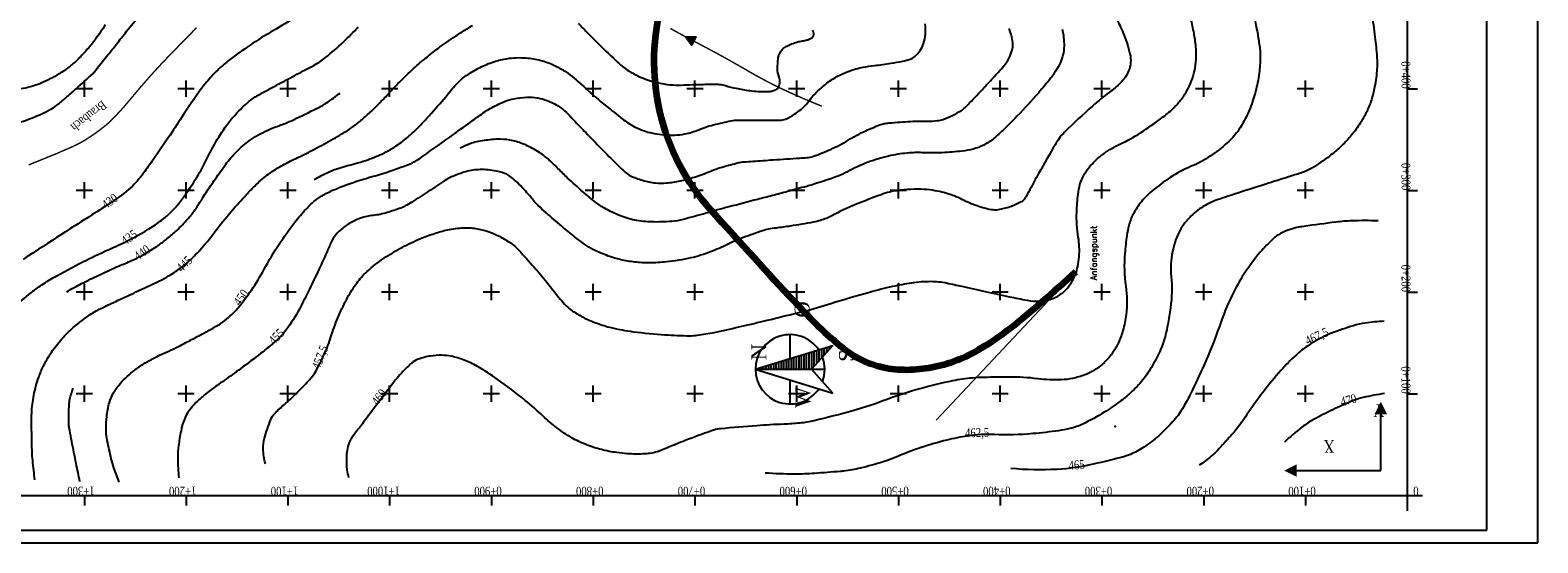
# Model space of a CAD drawing. Extents: x -522 to 1909, y 342 to 2408807.
# Tile 2 of 5: x 428 to 1909, y 342 to 846. Entities that reach past the tile are written whole.
import ezdxf
from ezdxf.enums import TextEntityAlignment as Align

# ---------------------------------------------------------------- set-up
doc = ezdxf.new("R2010")
doc.units = 0
doc.header["$LTSCALE"] = 25
doc.header["$MEASUREMENT"] = 0
for name, color, linetype in [('BACH', 1, 'Continuous'), ('HOEHENLINIEN', 5, 'Continuous'), ('HOEHENZAHLEN', 5, 'Continuous'), ('KREUZE', 7, 'Continuous'), ('OLI', 65, 'Continuous'), ('RASTERZAHLEN', 7, 'Continuous'), ('T__KONS', 3, 'Continuous'), ('T__RAND', 7, 'Continuous'), ('T__TEXT', 2, 'Continuous')]:
    doc.layers.add(name, color=color, linetype=linetype)
doc.styles.add('_TCW_TXTSTY_1', font='TIMES.TTF')
doc.styles.get("Standard").update_dxf_attribs({"font": 'TXT.SHX'})

# ---------------------------------------------------------------- blocks, each defined once
blk = doc.blocks.new('ASO_BORDER')
at = {"color": 0, "linetype": 'ByBlock'}
for p, q in [((0, 1), (0, 0)), ((1, 1), (0, 1))]:
    blk.add_line(p, q, dxfattribs=at)
blk = doc.blocks.new('KREUZ')
at = {"layer": 'KREUZE', "color": 8, "linetype": 'Continuous'}
for p, q in [((-8, 0), (8, 0)), ((0, 8), (0, -8))]:
    blk.add_line(p, q, dxfattribs=at)
blk = doc.blocks.new('_X')
at = {"color": 0, "linetype": 'Continuous'}
for p, q in [((9.282, 7.125), (9.295, 7.125)), ((9.282, 7), (9.334, 7)), ((9.282, 6.875), (9.372, 6.875)), ((9.282, 6.75), (9.41, 6.75)), ((9.282, 6.625), (9.449, 6.625)), ((9.282, 6.5), (9.487, 6.5)), ((9.282, 6.375), (9.526, 6.375)), ((9.282, 6.25), (9.564, 6.25)), ((9.282, 6.125), (9.602, 6.125)), ((9.282, 6), (9.641, 6)), ((9.282, 5.875), (9.679, 5.875)), ((9.282, 5.75), (9.718, 5.75)), ((9.282, 5.625), (9.756, 5.625)), ((9.282, 5.5), (9.794, 5.5)), ((9.282, 5.375), (9.833, 5.375)), ((9.282, 5.25), (9.871, 5.25)), ((9.282, 5.125), (9.91, 5.125)), ((9.282, 5), (9.948, 5)), ((9.282, 4.875), (9.986, 4.875)), ((9.282, 4.75), (10.025, 4.75)), ((9.282, 4.625), (10.063, 4.625)), ((9.282, 4.5), (10.102, 4.5)), ((9.287, 4.375), (10.14, 4.375)), ((9.428, 4.25), (10.178, 4.25)), ((9.569, 4.125), (10.217, 4.125)), ((9.71, 4), (10.255, 4)), ((9.851, 3.875), (10.294, 3.875)), ((9.992, 3.75), (10.332, 3.75)), ((10.133, 3.625), (10.37, 3.625)), ((10.274, 3.5), (10.409, 3.5)), ((10.415, 3.375), (10.447, 3.375))]:
    blk.add_line(p, q, dxfattribs=at)
blk = doc.blocks.new('SOFI-PFV')
at = {"color": 0, "linetype": 'Continuous'}
blk.add_solid([(-0.0625, 0.125), (0.0625, 0.125), (0, 0)], dxfattribs=at)
blk = doc.blocks.new('SOFI-IRAN')
at = {"layer": 'T__RAND', "color": 0, "linetype": 'ByBlock', "xscale": 2362.5, "yscale": 1460, "zscale": 2362.5}
blk.add_blockref('ASO_BORDER', (0, 0), dxfattribs=at)

msp = doc.modelspace()

# ---------------------------------------------------------------- linework, layer by layer
at = {"layer": 'BACH', "const_width": 1.4}
for points in [[(591.3, 848.6), (589.2, 846.5), (587.1, 844.3), (585, 842.1), (582.8, 839.9), (580.5, 837.6), (578.3, 835.3), (576, 832.9), (573.6, 830.5), (571.2, 828), (568.7, 825.5), (566.2, 822.9), (563.7, 820.3), (561.1, 817.6), (558.5, 814.9), (555.9, 812.1), (553.3, 809.3), (550.7, 806.4), (548.1, 803.6), (545.5, 800.7), (542.9, 797.7), (540.3, 794.8), (537.7, 791.8), (535.2, 788.9), (532.7, 785.9), (530.3, 783.1), (528, 780.3), (525.8, 777.7), (523.7, 775.2), (521.7, 772.9), (520, 770.8), (518.3, 769), (516.9, 767.3), (515.5, 765.8), (514.2, 764.5), (513.1, 763.2), (512, 762.1), (510.9, 761), (509.9, 760), (509, 759), (508, 758), (507, 757.1), (506, 756.2), (505, 755.2), (503.9, 754.2), (502.7, 753.2), (501.5, 752.2), (500.3, 751.2), (499, 750.2), (497.7, 749.2), (496.5, 748.2), (495.2, 747.2), (493.9, 746.3), (492.7, 745.4), (491.5, 744.6), (490.3, 743.7), (489.2, 743), (488.1, 742.2), (487.1, 741.6), (486.1, 740.9), (485.1, 740.3), (484.2, 739.7), (483.3, 739.1), (482.4, 738.5), (481.5, 738), (480.5, 737.4), (479.5, 736.8), (478.5, 736.2), (477.4, 735.6), (476.3, 735), (475.1, 734.4), (473.9, 733.8), (472.7, 733.2), (471.4, 732.6), (470, 731.9), (468.6, 731.3), (467.1, 730.6), (465.5, 729.9), (463.9, 729.2), (462.1, 728.5), (460.3, 727.7), (458.4, 726.9), (456.5, 726), (454.4, 725.1), (452.3, 724.2), (450.1, 723.3), (447.8, 722.4), (445.5, 721.5), (443.2, 720.5), (441, 719.6), (438.7, 718.7), (436.6, 717.8), (434.6, 717), (432.7, 716.3), (431, 715.6), (429.3, 714.9), (427.8, 714.3), (426.3, 713.6)], [(1205.8, 771.4), (1202.2, 772.9), (1198.6, 774.4), (1195, 775.9), (1191.4, 777.4), (1187.8, 778.9), (1184.2, 780.5), (1180.6, 782.1), (1177, 783.7), (1173.4, 785.3), (1169.9, 787), (1166.3, 788.6), (1162.8, 790.3), (1159.3, 792), (1155.9, 793.8), (1152.5, 795.5), (1149.3, 797.2), (1146.1, 798.9), (1143, 800.6), (1139.9, 802.3), (1136.9, 804), (1133.8, 805.8), (1130.7, 807.6), (1127.6, 809.4), (1124.3, 811.3), (1120.9, 813.2), (1117.4, 815.2), (1113.8, 817.2), (1110.2, 819.3), (1106.4, 821.3), (1102.7, 823.4), (1098.9, 825.4), (1095, 827.5), (1091.2, 829.5), (1087.4, 831.5), (1083.7, 833.5), (1080.1, 835.4), (1076.6, 837.2), (1073.3, 839), (1070.3, 840.6), (1067.5, 842.1), (1065, 843.4), (1062.7, 844.7), (1060.7, 845.8), (1058.8, 846.9), (1057, 847.9)]]:
    msp.add_lwpolyline(points, dxfattribs=at)
at = {"layer": 'BACH', "linetype": 'Continuous'}
msp.add_lwpolyline([(1071.7, 839.8), (1082.1, 839.6), (1077.7, 831.3), (1071.7, 839.8)], dxfattribs=at)
msp.add_solid([(1071.7, 839.8), (1077.7, 831.3), (1082.1, 839.6)], dxfattribs=at)
at = {"layer": 'HOEHENLINIEN'}
for points in [[(639.8, 1573.5, -0.000001), (624.1, 1582.3, -0.000001), (612.6, 1588.7, -0.000127)], [(411.5, 754, 0.035166), (430.2, 760.1, 0.02338), (446.7, 767.7, 0.048791), (454.1, 772.4, 0.008053), (462.5, 779.4, 0.006277), (473.1, 788.6, 0.00411), (489.3, 803.4, 0.034865), (491.1, 805.3, 0.002854), (493.8, 808.7, 0.000729), (504.3, 821.9, 0.00048), (512.7, 832.5, -0.000409), (522.6, 845.1, -0.00937), (535.7, 861.1, -0.006744)], [(688.8, 859.4, -0.020199), (667, 845.8, 0.019118), (643.9, 831.4, 0.015046), (622.4, 815.9, 0.029537), (612.1, 807, 0.027462), (601, 794.9, 0.022783), (589.2, 779, 0.004139), (578.6, 763.2, -0.003264), (565.3, 743.1, -0.003371), (548.6, 718.7, -0.006158), (539.2, 705.5, -0.049787), (526.5, 691.3, -0.041468), (508.3, 677.3, -0.001843), (488.4, 664.5, 0.001718), (466.9, 650.7, 0.00026), (431.7, 627.9, 0.000845), (420.9, 620.8, 0.011032)], [(1746.1, 863.7, -0.008264), (1749.4, 839.2, -0.010705), (1751.3, 820.3, -0.038384), (1751.2, 806.1, -0.030404), (1748.7, 788.5, -0.032026), (1745.4, 776, -0.033206), (1740.6, 764.6, -0.032391), (1734, 753.2, -0.02962), (1725.3, 741.7, -0.026069), (1715.6, 731.5, -0.025868), (1704.8, 722.4, -0.030568), (1687.3, 710.6, -0.054762), (1676.5, 705.7, -0.00246), (1664.5, 701.9, 0.001507), (1644.9, 695.7, 0.000986), (1614.6, 685.9, 0.001556), (1595.4, 679.7, 0.060365), (1580.7, 672.8, 0.057308), (1567.4, 662.1, 0.039251), (1561.1, 654.7, 0.042778), (1556.6, 647, 0.033566), (1553.1, 638.4, 0.02999), (1550.4, 628.4, 0.074096), (1549.1, 603.8, -0.059581), (1548.5, 573.2, -0.009956), (1545.8, 556.6, -0.01631), (1543.6, 546.6, -0.037952), (1538.8, 532.3, -0.031932), (1530.8, 516.3, -0.038263), (1521.3, 502.4, -0.03767), (1509.5, 489.9, -0.025377), (1498.3, 480.6, -0.020537), (1483.4, 470.4, -0.028608), (1462.3, 458.9, -0.051237), (1449.7, 454.4, -0.02562), (1438.5, 452.3, -0.011441), (1413.1, 449.4, -0.032789), (1375.4, 448.5, 0.047127), (1349.1, 447.1, 0.023793), (1328.6, 443, 0.019067), (1303.5, 435.8, 0.02194), (1283.3, 428.1, -0.025766), (1266, 421.7, -0.017925), (1243.6, 415.5, -0.025431), (1227.5, 412.6, -0.01258), (1223.9, 412.2, -0.001787), (1198.7, 410.3, -0.019807), (1179, 409.6, -0.013528), (1150.2, 410.6, -0.013528)], [(409.9, 572.2, -0.012692), (429.1, 588.3, -0.021814), (440.9, 596.8, -0.019948), (453.9, 604.7, -0.009219), (483.1, 620.1, -0.014239), (507.4, 631.5, 0.016937), (527.7, 641.2, 0.01946), (544.5, 650.7, 0.024504), (557.1, 659.4, 0.023166), (564.1, 665.3, 0.023265), (570.5, 671.8, 0.028479), (578.6, 681.9, 0.015918), (591.3, 701.1, 0.027953), (602.5, 721.7, -0.029743), (613.1, 741, -0.019325), (621.9, 753.9, -0.02398), (629.9, 763.6, -0.036322), (642.4, 775.6, -0.047997), (653.3, 783, -0.000889), (663.7, 788.7, -0.000587), (679.6, 797.2, -0.001417), (696.2, 806.1, 0.0023), (706.5, 811.6, 0.042726), (717.9, 819.2, 0.02503), (735.6, 834.6, 0.005039), (750.5, 849.3, -0.004462)], [(501.9, 851.4, -0.007693), (492.1, 837.5, -0.020571), (484.3, 827.7, -0.019563), (475.2, 818, -0.029747), (467.1, 810.8, -0.024528), (456.3, 803.2, -0.021823), (447.5, 798.2, -0.021418), (438.1, 793.9, -0.030229), (427.9, 790.4, -0.033246), (418.4, 788.4, -0.032255)], [(432.5, 404, -0.009778), (430.3, 422.6, -0.017668), (429.7, 432.9, -0.004497), (429.2, 460.2, -0.012941), (429.3, 469.7, -0.03771), (431.4, 487.1, -0.035809), (436.2, 504.8, -0.030986), (441, 516.1, -0.028211), (447.6, 527.7, -0.033463), (457.5, 541.1, -0.035671), (468.5, 552.3, -0.027022), (485.4, 565.5, -0.041946), (497.3, 572.5, -0.000717), (509, 578.1, -0.000708), (521, 583.7, -0.001559), (538.1, 591.7, 0.001803), (553, 598.7, 0.03121), (567.4, 606.6, 0.032221), (580.2, 615.9, 0.018754), (587.3, 622.3, 0.016838), (594.7, 630, 0.022996), (608.2, 646.5, -0.017492), (625.8, 668.3, -0.008534), (640.2, 684.4, -0.013627), (649.7, 694.1, -0.033855), (662.2, 704.7, -0.034028), (676, 713.5, -0.017448), (691, 721, 0.015927), (707.4, 729.2, 0.00421), (725.7, 739.2, 0.008851), (734.2, 744.2, 0.018366), (744.1, 750.6, 0.019491), (752.9, 757.4, 0.013445), (761.6, 765.1, 0.010792), (771.8, 775.1, 0.01146), (780.4, 784.2, -0.011104), (789.3, 793.7, -0.012545), (802.9, 806.9, -0.01338), (816.3, 818.5, -0.013089), (828.7, 828.3, -0.011057), (843.9, 839, -0.007765), (853.2, 845.1, -0.007846), (862.5, 850.8, -0.021274)], [(515.3, 401.8, -0.015669), (510.1, 415.9, -0.025209), (507.5, 424.8, -0.005214), (503.6, 442.6, -0.020233), (502.8, 447.3, -0.035262), (502.4, 454.1, -0.019834), (503.1, 466.2, -0.044613), (505.7, 480.1, -0.063762), (509.5, 489.2, -0.036937), (514.8, 496.9, -0.035525), (521.4, 504, -0.011741), (528.6, 510.4, -0.023295), (532.5, 513.5, -0.018902), (542.1, 519.7, -0.019664), (551.9, 525, -0.011543), (564, 530.6, 0.014501), (573.7, 535.2, 0.002165), (580.8, 538.9, 0.001358), (592.1, 544.8, 0.006337), (603.8, 551.1, 0.007298), (613.8, 556.9, 0.032722), (618.8, 560.4, 0.021163), (625.9, 566.5, 0.034885), (633, 574.2, 0.018066), (645.2, 590.5, 0.027053), (657.8, 611.1, -0.022583), (672.6, 635.8, -0.016202), (688, 657.3, -0.025277), (699, 670.3, -0.038322), (709.4, 679.9, -0.050924), (718.5, 685.6, -0.020035), (730.2, 690.9, -0.015035), (746.3, 696.8, -0.011711), (764.9, 702.5, 0.012891), (781.8, 707.7, 0.014253), (802.1, 715.2, 0.048331), (807.8, 718.2, 0.009683), (813.4, 722, 0.001739), (843.9, 743.7, 0.002398), (862.5, 757.2, -0.00369), (874.7, 765.9, -0.034269), (881.9, 770.3, -0.021354), (894.1, 776.1, -0.05067), (903.2, 778.8, -0.038379), (915.6, 780.2, -0.04921), (926.6, 779.6, -0.055823), (935.9, 777, -0.043538), (947.4, 771.2, -0.059401), (954.8, 765.3, -0.005596), (961.9, 757.9, 0.00331), (973.8, 745.4, 0.003436), (1004.3, 714.4, 0.013051), (1012.6, 706.4, 0.075885), (1017.7, 703, 0.037095), (1029.6, 698.6, 0.042646), (1042.4, 696, 0.052299), (1053.1, 695.9, 0.027936), (1066.5, 697.9, 0.025892), (1080.6, 701.7, 0.02193), (1095.8, 707.3, -0.027477), (1108, 711.6, -0.013466), (1124, 715.9, -0.04154), (1129.4, 716.7, -0.000069), (1138, 717.3, 0.00003), (1158, 718.7, 0.000017), (1184, 720.4, 0.000059), (1191.3, 720.9, 0.066423), (1197.5, 722.2, 0.02265), (1214.6, 729, 0.031295), (1231.7, 738, -0.030648), (1249.1, 747.3, -0.013848), (1262.6, 753, -0.043906), (1267.1, 754.3, -0.027941), (1272.1, 755, -0.006645), (1293.1, 756.5, -0.019473), (1309.9, 756.8, 0.034371), (1319.4, 757.2, 0.053417), (1325.2, 758.5, 0.032021), (1334.2, 762.3, 0.024577), (1342.7, 767, 0.050477), (1346.4, 769.9, 0.011623), (1351.1, 774.6, 0.003769), (1365.2, 789.5, 0.003162), (1375.5, 800.7, 0.004107), (1383.3, 809.4, 0.048194), (1388.9, 817, 0.053648), (1392.3, 824.8, 0.073719), (1393.5, 831.7, 0.065214), (1392.6, 839.7, 0.021577), (1391.4, 844, 0.02413), (1389.9, 847.8, 0.047465)], [(1494.9, 858.6, -0.013203), (1502, 843.3, -0.022004), (1505.8, 833.2, -0.02237), (1508.6, 823, -0.076165), (1509.3, 814.3, -0.078797), (1507.3, 806.1, -0.049334), (1503.9, 799.7, -0.051373), (1499.4, 794.3, -0.036403), (1488.5, 785.1, 0.024113), (1471.8, 771.6, 0.011357), (1444.3, 745.9, 0.051703), (1439, 739.5, 0.015467), (1435.4, 733.9, 0.003101), (1418.9, 705.3, 0.012089), (1410.4, 689.4, -0.02271), (1405.6, 681, -0.121247), (1401.9, 677.4, -0.050494), (1390.8, 672.4, -0.04382), (1379, 669.5, -0.081822), (1372.5, 669.6, -0.025458), (1365.3, 671.2, -0.019366), (1356.2, 674.2, -0.02926), (1342.4, 680.2, 0.037866), (1331.7, 684.7, 0.022205), (1323.7, 687, 0.020145), (1314.7, 688.7, 0.030965), (1303.6, 689.7, 0.025033), (1289.9, 689.4, 0.022259), (1276.4, 687.8, 0.036111), (1268.2, 685.8, 0.015016), (1259.9, 682.9, 0.005817), (1238.9, 674.6, 0.024674), (1215.8, 663.7, -0.051757), (1204.5, 659.1, -0.023287), (1197.4, 657.4, -0.007387), (1174.8, 653.5, -0.011391), (1160.9, 651.6, 0.020587), (1153.2, 650.4, 0.030942), (1147.5, 648.9, 0.009214), (1129, 642.3, 0.026326), (1113.2, 635.5, -0.024513), (1096.3, 628.1, -0.034988), (1077, 622.2, -0.029336), (1053.2, 618.3, -0.025385), (1036.3, 617.3, -0.03048), (1022.1, 618.1, -0.0274), (1008.3, 620.5, -0.030075), (996, 624.1, -0.026961), (981.4, 630.3, -0.042596), (972.8, 635.5, -0.011346), (962.9, 643, -0.008566), (950.2, 653.4, -0.004946), (934.6, 666.9, -0.010055), (927.1, 673.8, -0.032814), (919.7, 682, 0.023989), (909.7, 693.3, 0.019962), (903.5, 699.1, 0.025032), (898.3, 703.3, 0.076102), (894.1, 705.4, 0.03377), (883.9, 708, 0.05838), (868.2, 709, 0.064257), (854.1, 706.4, 0.023116), (841.6, 701.8, 0.043739), (835.4, 698.5, 0.008996), (827.6, 693.2, -0.008189), (819, 687.4, -0.005597), (802.9, 677.1, -0.014176), (796.4, 673.3, -0.037541), (792.1, 671.3, -0.012706), (778.6, 666.8, -0.047477), (764.9, 664, 0.052396), (752.4, 661.3, 0.037792), (745.9, 658.5, 0.031547), (738.5, 654.2, 0.05311), (729.5, 646.5, 0.074192), (724.6, 639.6, 0.017645), (719.9, 629.3, -0.011347), (712.7, 613.3, -0.004117), (700.7, 588.3, -0.006147), (692.4, 571.8, -0.042328), (679.5, 551.6, -0.055427), (666.9, 538.4, -0.00971), (654.5, 528.4, -0.006227), (634.8, 513.5, -0.005736), (618.4, 501.7, 0.00692), (604.8, 491.9, 0.025733), (593.9, 482.9, 0.031639), (585.9, 474.6, 0.056863), (581.2, 467.5, 0.046833), (577.3, 457.9, 0.026004), (576.4, 454, 0.006785), (573.8, 439, 0.04078), (572.8, 425.1, 0.030072), (574, 406.1, 0.030072)], [(659, 419.7, -0.053341), (656.8, 434.6, -0.076541), (658, 445, -0.032233), (664.4, 463.4, -0.090947), (668.2, 469.2, -0.02844), (677.7, 478.2, 0.024047), (689.1, 488.6, 0.005796), (701.7, 501.8, 0.020789), (705, 505.6, 0.046435), (709.2, 512, 0.017958), (717.8, 529.8, 0.026315), (724.1, 546.7, -0.023335), (731.2, 565.7, -0.02593), (739.8, 583.3, -0.030428), (748.7, 597.4, -0.050517), (759, 608.9, -0.037628), (775.2, 621.7, -0.024326), (793.3, 632.6, -0.025723), (811.4, 641.2, -0.01952), (825.3, 646.3, -0.022137), (837.9, 649.8, -0.047298), (853.8, 651.8, -0.054622), (867.6, 650.8, -0.037574), (878.8, 647.9, -0.039569), (888.9, 643.5, -0.02339), (900.3, 636.7, -0.049126), (905.2, 632.7, -0.013042), (909.9, 627.8, -0.003922), (924.9, 611, -0.019327), (943.3, 588.4, 0.032498), (954.6, 575.2, 0.051862), (960.9, 570, 0.031181), (972.7, 563.1, 0.029509), (985, 557.9, 0.027525), (998.8, 553.7, 0.025785), (1020.4, 549.7, 0.018014), (1051.7, 546.7, 0.0113), (1075.9, 545.7, 0.036629), (1083.4, 546.2, 0.019836), (1100, 549, 0.006739), (1148.3, 560, 0.000836), (1178.1, 567.3, 0.002417), (1188.4, 569.8, 0.014761), (1214.6, 577.4, -0.010079), (1252.8, 588.7, -0.012794), (1275.5, 594.4, -0.015928), (1293.9, 597.8, -0.04044), (1313, 599.2, -0.049755), (1328.5, 597.6, -0.004118), (1343.4, 594.3, 0.002647), (1366.4, 589.2, 0.001489), (1390.3, 584.1, 0.002045), (1407.6, 580.6, 0.0678), (1420.3, 579.8, 0.067673), (1432.8, 582.4, 0.078144), (1441.5, 587.1, 0.074633), (1448.7, 594.5, 0.028705), (1453.2, 601.8, 0.044963), (1455.4, 606.8, 0.03261), (1457.3, 613.9, 0.024945), (1458.6, 623.3, 0.065569), (1457.9, 642.6, -0.05147), (1456.3, 667.1, -0.020357), (1457.7, 685, -0.038661), (1459.5, 694.3, -0.051238), (1462.9, 702.8, -0.048798), (1468.1, 710.8, -0.036481), (1474.9, 718.1, -0.033801), (1483.2, 725, -0.045355), (1498.8, 734, 0.03517), (1519, 745.2, 0.016717), (1540, 759.9, 0.029978), (1551, 769.1, 0.03664), (1558.1, 777, 0.03357), (1564.5, 786.5, 0.038094), (1569.2, 796.3, 0.041173), (1572.1, 805.9, 0.039551), (1573.7, 817.5, 0.036339), (1573.4, 830.2, 0.022052), (1571.6, 843, 0.019232), (1568.4, 857.5, 0.043283)], [(707, 699.3, -0.019164), (721.7, 706.9, -0.034664), (730.3, 710.3, -0.01497), (747.3, 715, 0.0239), (757.8, 718.1, 0.02308), (773.3, 724.4, 0.031306), (784.2, 730.2, 0.03175), (797.3, 739.6, 0.032037), (809.1, 750.5, 0.00257), (814.3, 756, 0.001704), (822.1, 764.5, 0.016165), (838.2, 783.1, -0.022878), (849.7, 796.1, -0.049238), (854.9, 800.5, -0.02434), (866.7, 807.8, -0.038539), (880, 813.9, -0.039812), (893.6, 817.7, -0.031565), (903.1, 819, -0.030328), (913, 819, -0.043696), (927.9, 816.9, -0.049398), (940.6, 812.6, -0.02091), (950.6, 807.5, -0.034673), (956.3, 803.8, -0.02433), (971.9, 790.7, 0.016484), (994.6, 771.1, 0.003765), (1009.7, 759.1, 0.010688), (1015.2, 755, 0.04283), (1021.6, 751.2, 0.029834), (1031.4, 747.1, 0.031136), (1038.6, 745.2, 0.023122), (1048.4, 743.6, 0.034911), (1061, 743, 0.042763), (1071.2, 744.1, 0.0496), (1084.8, 748.3, -0.040085), (1101.6, 753.7, -0.008583), (1118.6, 757.5, -0.048697), (1121.7, 757.8, -0.004694), (1127.9, 757.8, 0.00199), (1142.5, 757.6, 0.001186), (1159, 757.6, 0.00333), (1164.8, 757.6, 0.095711), (1170.1, 758.7, 0.050409), (1179, 763.5, 0.022873), (1185.5, 768.3, 0.033229), (1189.5, 772.1, 0.034681), (1193.9, 777.5, -0.035901), (1198.2, 782.7, -0.01838), (1202, 786.5, -0.01205), (1208.1, 791.8, -0.039768), (1219.2, 799.7, -0.042813), (1230.7, 805.2, -0.019331), (1239.4, 808.1, -0.024517), (1246.5, 809.8, -0.021482), (1257.5, 811.4, 0.014629), (1273.7, 813.6, 0.013299), (1285.4, 815.8, 0.021362), (1292.5, 817.6, 0.103131), (1297.1, 820.2, 0.066616), (1302.5, 826.2, 0.072284), (1305.8, 833, 0.057389), (1307.6, 842.2, 0.046388), (1307.4, 852.3, 0.104313)], [(1630.7, 858.8, -0.010257), (1633.9, 843.7, -0.012362), (1635.9, 831, -0.036087), (1636.6, 819.8, -0.025538), (1635.7, 804, -0.028951), (1634.1, 794.4, -0.016885), (1629.8, 778.3, -0.039375), (1622.9, 760.7, -0.045789), (1614.5, 746.7, -0.05083), (1604.3, 735.4, -0.036273), (1587.6, 722.4, -0.047786), (1568.3, 712, 0.045915), (1548.3, 701.3, 0.029359), (1530.3, 688, 0.044608), (1519.9, 677.5, 0.052166), (1512, 665.7, 0.05899), (1507.5, 654, 0.02639), (1505.6, 644.3, 0.014551), (1503.6, 626.6, 0.056898), (1504.5, 594.4, -0.065832), (1504.8, 566.5, -0.035666), (1501.7, 550.9, -0.043004), (1497.2, 538.5, -0.044137), (1491.5, 528.8, -0.04461), (1484.3, 520.2, -0.050522), (1474.6, 512.4, -0.055218), (1464.4, 507.2, -0.038092), (1452.2, 503.7, -0.043625), (1441.1, 502.4, -0.038532), (1418.1, 503.4, 0.031386), (1389.9, 505.1, 0.006616), (1365.4, 504.7, 0.014096), (1353.9, 504.1, 0.028956), (1334.3, 501.3, 0.017251), (1302.2, 493.5, 0.022982), (1270.1, 483.1, -0.021779), (1236.3, 471.9, -0.011748), (1198.2, 462.1, -0.03237), (1184.2, 459.8, -0.014997), (1168.4, 458.7, 0.008939), (1142, 457.2, 0.004899), (1106.3, 454.2, 0.034993), (1101.3, 453.4, 0.028753), (1097.3, 452.2, 0.004357), (1071.6, 442.6, 0.012315), (1054.1, 435.4, -0.022156), (1044.3, 431.6, -0.055311), (1036.9, 430, -0.029841), (1022.8, 429.3, -0.016085), (1014.6, 429.7, -0.012763), (1004.4, 430.8, -0.030988), (989.3, 433.7, -0.030382), (974.5, 438.5, -0.036424), (960, 445.4, -0.033621), (945.5, 455.1, -0.026305), (932, 466.6, 0.019849), (914.3, 482.1, 0.01536), (886.8, 503, 0.022773), (867.3, 515.6, 0.039924), (854.3, 521.8, 0.043579), (841.6, 525.5, 0.046052), (832.2, 526.5, 0.039857), (821.3, 525.7, 0.050877), (809.2, 522.6, 0.0865), (802.9, 518.9, 0.033323), (794.1, 510.5, 0.023182), (782.9, 497.1, 0.000059), (769.2, 478.9, -0.000069), (757.4, 463.2, -0.000145), (749.3, 452.6, 0.000219), (744, 445.5, 0.070434), (741.4, 440.8, 0.046041), (739.2, 432.8, 0.036063), (738.7, 428.8, 0.014195), (738.6, 418.5, 0.038148), (739.1, 413.7, 0.024236), (740.7, 406.3, 0.024236)], [(1441.9, 847.2, -0.036117), (1443.2, 841, -0.027514), (1443.9, 832.6, -0.048434), (1443.2, 824, -0.052592), (1441.1, 816.4, -0.039101), (1437.3, 808.7, -0.029495), (1430.9, 799.3, -0.016903), (1418.6, 784.4, -0.010498), (1397.6, 761.5, -0.009856), (1383.9, 747.8, -0.016574), (1375.3, 740, -0.054996), (1365.1, 733.2, -0.059903), (1354.6, 729.3, -0.030895), (1343.7, 727.3, -0.017389), (1324.1, 725.7, -0.023655), (1306.3, 725.6, 0.029561), (1292, 725.5, 0.035185), (1273.7, 722.8, 0.031968), (1254.1, 717.3, 0.038017), (1233.3, 708.1, -0.042999), (1214.8, 700.1, -0.003083), (1196.5, 694.2, -0.010294), (1191, 692.6, -0.001203), (1172.2, 687.5, -0.001516), (1157.3, 683.5, -0.000969), (1142.9, 679.8, 0.000487), (1114.4, 672.4, 0.007366), (1092, 666.2, -0.007312), (1069.5, 660, -0.043399), (1058.1, 658.1, -0.025981), (1038.8, 657.6, -0.043911), (1022.1, 659.4, -0.046892), (1007, 663.9, -0.029264), (992.9, 670.7, -0.041456), (983.7, 676.8, -0.01156), (971.1, 687.2, -0.009064), (955.7, 701.1, -0.012626), (946.4, 710.2, 0.013898), (938, 718.5, 0.045289), (928.4, 725.8, 0.034403), (914.5, 733.3, 0.050459), (902.5, 737.4, 0.050223), (889.8, 739, 0.03496), (881.3, 738.6, 0.019797), (866.4, 736.3, 0.043475), (860.1, 734.5, 0.026669), (850.4, 730.1, 0.026669)], [(966.4, 852.9, -0.012265), (973.7, 845.5, 0.00864), (984, 835, 0.004128), (1003.5, 816.2, 0.013031), (1009.9, 810.4, 0.03981), (1015.2, 806.6, 0.02404), (1024.8, 801.3, 0.024242), (1032.5, 798.1, 0.024482), (1040.4, 795.6, 0.031304), (1053.8, 792.9, 0.036405), (1065.5, 792.2, 0.007713), (1075.8, 792.5, -0.006912), (1087.3, 792.9, -0.00397), (1102.2, 793, -0.018386), (1105.4, 792.9, -0.063543), (1111.2, 791.7, 0.03524), (1121.5, 789, 0.005011), (1128.1, 787.8, 0.004834), (1135.1, 786.7, 0.023136), (1142.8, 786, 0.01789), (1152.7, 785.8, 0.048865), (1156.6, 786.3, 0.051598), (1160.1, 787.4, 0.145382), (1162.8, 789.7, 0.109082), (1164.5, 794.2, 0.124785), (1163.8, 800.1, -0.088882), (1162.3, 808.4, -0.030787), (1162.9, 818.1, -0.066071), (1164, 822.5, -0.082884), (1166.9, 827.1, -0.089123), (1170.8, 830.2, -0.03055), (1176.1, 832.7, -0.029818), (1181.8, 834.6, -0.026801), (1186.8, 835.6, 0.029003), (1191.3, 836.6, 0.046204), (1194, 837.6, 0.045963), (1196.5, 839.1, 0.223371), (1197.9, 841.6, 0.126878), (1196.9, 846.3, 0.114375)], [(463.7, 589, -0.005596), (478.4, 597, -0.009889), (486.9, 601.2, -0.00028), (503.8, 609.3, -0.001898), (506.3, 610.4, -0.013192), (518.1, 615.6, 0.012526), (530.6, 621, 0.023321), (539.4, 625.6, 0.0153), (552.2, 633.6, 0.019991), (561, 640, 0.017814), (570.4, 647.9, 0.023548), (581.6, 659.2, 0.032184), (588.9, 668.3, 0.01343), (596.4, 679.8, -0.011586), (605.1, 693.1, -0.003212), (614.8, 707.1, -0.006121), (620, 714.3, -0.020819), (625.1, 720.6, -0.015943), (632.3, 728.3, -0.024625), (638.4, 733.8, -0.023855), (645.2, 738.9, -0.022948), (653.7, 744.1, -0.021595), (663.2, 748.7, -0.019073), (672.9, 752.5, 0.016888), (683.8, 756.8, 0.012262), (689.7, 759.5, 0.003197), (712.1, 770.6, 0.031323), (719.1, 774.7, 0.015209), (732.6, 784.4, 0.015209)], [(1752.5, 658.7, 0.014439), (1726.7, 658.7, 0.023398), (1710.9, 657.4, 0.004444), (1679.4, 653.2, 0.020414), (1672.6, 652, 0.031211), (1664.1, 649.5, 0.033823), (1656.6, 646.2, 0.065032), (1649.3, 641, 0.031681), (1636.6, 627.8, 0.030191), (1620.6, 606.3, 0.034391), (1609.1, 585.7, 0.028161), (1596.5, 554.9, -0.02304), (1581.6, 517.1, -0.008469), (1568.5, 489.1, -0.016716), (1561.1, 475.3, -0.048175), (1552.3, 463, -0.032432), (1536.6, 447.1, -0.035686), (1522.2, 436, -0.043479), (1509.1, 429, -0.038016), (1503.7, 427.1, -0.006677), (1472.4, 419.3, -0.044795), (1437, 414.3, -0.035074), (1391.5, 415.1, -0.035074)], [(1758.4, 559.9, 0.02604), (1739.6, 558.2, 0.042515), (1728.2, 555.6, 0.010339), (1706.8, 548.3, 0.026701), (1698.8, 544.8, 0.03327), (1683.5, 535.9, 0.03865), (1671.5, 526.4, 0.02429), (1657, 511.6, 0.018079), (1639.4, 490.2, 0.017772), (1623.6, 468.1, -0.024757), (1612, 452.3, -0.012136), (1607.8, 447.3, -0.00412), (1594.7, 432.9, -0.034577), (1588.9, 427.5, -0.018174), (1576.8, 418.3, -0.018174)], [(476.7, 402.4, -0.001963), (473, 420.1, -0.003173), (470.8, 431, -0.000505), (466.7, 452.7, -0.003178), (466.1, 456.1, -0.042637), (465.7, 460.5, -0.010902), (466.1, 477.6, -0.047979), (466.9, 483.6, -0.026077), (470, 494.3, -0.026077)], [(1758.8, 488.8, 0.0243), (1737.7, 484.9, 0.043172), (1726.3, 481.2, 0.011456), (1708, 472.9, 0.010726), (1688.8, 463.2, 0.043223), (1677.7, 455.9, 0.025062), (1660.4, 440.9, 0.025062)]]:
    msp.add_lwpolyline(points, format="xyb", dxfattribs=at)
at = {"layer": 'OLI', "linetype": 'Continuous', "lineweight": 0, "extrusion": (0, 0, -1)}
msp.add_line((1455.1, 608.4), (1318.2, 462.6), dxfattribs=at)
at = {"layer": 'OLI', "linetype": 'Continuous', "lineweight": 100, "extrusion": (0, 0, -1), "flags": 128}
msp.add_lwpolyline([(-1455.1, 608.4), (-1451, 604.6), (-1446.9, 600.9), (-1442.8, 597.2), (-1438.7, 593.6), (-1434.6, 589.9), (-1430.5, 586.3), (-1426.5, 582.7), (-1422.5, 579.2), (-1418.4, 575.7), (-1414.5, 572.3), (-1410.5, 568.9), (-1406.6, 565.6), (-1402.7, 562.4), (-1398.9, 559.3), (-1395.1, 556.2), (-1391.3, 553.3), (-1387.6, 550.4), (-1384, 547.7), (-1376.8, 542.5), (-1373.3, 540.1), (-1369.9, 537.8), (-1366.5, 535.7), (-1363.2, 533.7), (-1359.9, 531.7), (-1356.7, 529.9), (-1353.5, 528.2), (-1350.3, 526.6), (-1347.2, 525.1), (-1344.1, 523.7), (-1341, 522.4), (-1337.9, 521.2), (-1334.9, 520.1), (-1331.8, 519.1), (-1328.8, 518.1), (-1325.8, 517.2), (-1322.8, 516.4), (-1319.8, 515.7), (-1313.8, 514.4), (-1310.8, 513.9), (-1307.7, 513.4), (-1304.7, 513), (-1301.7, 512.7), (-1298.6, 512.4), (-1295.6, 512.2), (-1292.6, 512.1), (-1289.5, 512), (-1286.5, 512.1), (-1283.5, 512.1), (-1280.5, 512.3), (-1277.5, 512.6), (-1274.6, 512.9), (-1271.6, 513.3), (-1268.7, 513.8), (-1265.8, 514.4), (-1263, 515.1), (-1260.1, 515.8), (-1254.6, 517.6), (-1251.8, 518.6), (-1249.1, 519.8), (-1246.4, 521), (-1243.7, 522.3), (-1241.1, 523.8), (-1238.4, 525.4), (-1235.7, 527), (-1232.9, 528.9), (-1230.1, 530.8), (-1227.3, 532.9), (-1224.4, 535.2), (-1221.5, 537.6), (-1218.5, 540.2), (-1215.4, 542.9), (-1212.2, 545.8), (-1208.9, 548.9), (-1205.5, 552.1), (-1201.9, 555.5), (-1194.5, 563), (-1190.6, 567), (-1186.5, 571.3), (-1182.3, 575.7), (-1177.9, 580.2), (-1173.4, 585), (-1168.9, 589.9), (-1164.2, 594.9), (-1159.4, 600.1), (-1154.6, 605.4), (-1149.6, 610.8), (-1144.6, 616.3), (-1139.5, 621.9), (-1134.4, 627.5), (-1129.2, 633.3), (-1124, 639.1), (-1118.7, 645), (-1113.4, 650.9), (-1108, 656.8), (-1097.4, 668.7)], dxfattribs=at)
at = {"layer": 'OLI', "linetype": 'Continuous', "lineweight": 100, "extrusion": (0, 0, -1)}
msp.add_arc((-1261.1, 815.6), 220, -41.9217, 73.8493, dxfattribs=at)
at = {"layer": 'OLI', "linetype": 'Continuous'}
for p in [(1097.4, 668.7), (1455.1, 607.6), (1281.1, 596.6), (1494.1, 456.6)]:
    msp.add_point(p, dxfattribs=at)
at = {"layer": 'RASTERZAHLEN'}
for p, q in [((1781.1, 1813.4), (1781.1, 373.6)), ((60.4, 388.6), (1796.1, 388.6))]:
    msp.add_line(p, q, dxfattribs=at)
at = {"layer": 'RASTERZAHLEN', "color": 1}
for p, q in [((1781.1, 788.6), (1791.1, 788.6)), ((1781.1, 688.6), (1791.1, 688.6)), ((1781.1, 588.6), (1791.1, 588.6)), ((1781.1, 488.6), (1791.1, 488.6)), ((481.1, 388.6), (481.1, 378.6)), ((581.1, 388.6), (581.1, 378.6)), ((681.1, 388.6), (681.1, 378.6)), ((881.1, 388.6), (881.1, 378.6)), ((981.1, 388.6), (981.1, 378.6)), ((1081.1, 388.6), (1081.1, 378.6)), ((1181.1, 388.6), (1181.1, 378.6)), ((1381.1, 388.6), (1381.1, 378.6)), ((1481.1, 388.6), (1481.1, 378.6)), ((1581.1, 388.6), (1581.1, 378.6)), ((1681.1, 388.6), (1681.1, 378.6))]:
    msp.add_line(p, q, dxfattribs=at)
at = {"layer": 'RASTERZAHLEN', "color": 2}
for p, q in [((781.1, 388.6), (781.1, 378.6)), ((1281.1, 388.6), (1281.1, 378.6))]:
    msp.add_line(p, q, dxfattribs=at)
at = {"layer": 'T__KONS', "color": 3, "linetype": 'Continuous'}
for p, q in [((1140.4, 512.7), (1216.5, 536.1)), ((1174.6, 523.2), (1174.6, 546.8)), ((1216.5, 536.1), (1195.8, 512.7)), ((1140.4, 512.7), (1195.8, 512.7)), ((1216.5, 489.3), (1195.8, 512.7)), ((1195.8, 512.7), (1208.6, 512.7)), ((1174.6, 478.6), (1174.6, 502.2))]:
    msp.add_line(p, q, dxfattribs=at)
at = {"layer": 'T__KONS', "linetype": 'Continuous'}
msp.add_line((1140.4, 512.7), (1216.5, 489.3), dxfattribs=at)
msp.add_arc((1174.6, 512.7), 34.1, 34.2018, 325.7995, dxfattribs=at)
at = {"layer": 'T__KONS', "color": 3, "linetype": 'Continuous'}
msp.add_arc((1174.6, 512.7), 34.1, -20.6447, 20.6457, dxfattribs=at)
at = {"layer": 'T__TEXT', "color": 3}
for p, q in [((1755.2, 413.1), (1755.2, 468.5)), ((1672.6, 413.1), (1755.2, 413.1))]:
    msp.add_line(p, q, dxfattribs=at)

# ---------------------------------------------------------------- block references
at = {"layer": 'KREUZE', "linetype": 'Continuous', "rotation": 180}
for p in [(481.1, 788.6), (581.1, 788.6), (681.1, 788.6), (781.1, 788.6), (881.1, 788.6), (981.1, 788.6), (1081.1, 788.6), (1181.1, 788.6), (1281.1, 788.6), (1381.1, 788.6), (1481.1, 788.6), (1581.1, 788.6), (1681.1, 788.6), (481.1, 688.6), (581.1, 688.6), (681.1, 688.6), (781.1, 688.6), (881.1, 688.6), (981.1, 688.6), (1081.1, 688.6), (1181.1, 688.6), (1281.1, 688.6), (1381.1, 688.6), (1481.1, 688.6), (1581.1, 688.6), (1681.1, 688.6), (481.1, 588.6), (581.1, 588.6), (681.1, 588.6), (781.1, 588.6), (881.1, 588.6), (981.1, 588.6), (1081.1, 588.6), (1181.1, 588.6), (1281.1, 588.6), (1381.1, 588.6), (1481.1, 588.6), (1581.1, 588.6), (1681.1, 588.6), (481.1, 488.6), (581.1, 488.6), (681.1, 488.6), (781.1, 488.6), (881.1, 488.6), (981.1, 488.6), (1081.1, 488.6), (1181.1, 488.6), (1281.1, 488.6), (1381.1, 488.6), (1481.1, 488.6), (1581.1, 488.6), (1681.1, 488.6)]:
    msp.add_blockref('KREUZ', p, dxfattribs=at)
at = {"layer": 'T__KONS', "linetype": 'Continuous', "xscale": 19.87245055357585, "yscale": 19.87245055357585, "zscale": 19.87245055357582, "rotation": 89.99999999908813}
msp.add_blockref('_X', (1282.8, 328.2), dxfattribs=at)
at = {"layer": 'T__RAND', "color": 7, "xscale": 2425, "yscale": 1485, "rotation": 180}
msp.add_blockref('ASO_BORDER', (1909.5, 1827), dxfattribs=at)
at = {"layer": 'T__RAND', "linetype": 'Continuous', "rotation": 180}
msp.add_blockref('SOFI-IRAN', (1859.5, 1814.5), dxfattribs=at)
at = {"layer": 'T__TEXT', "color": 3, "xscale": 100, "zscale": 100}
for p, yscale, rotation in [((1755.2, 481), 100.0000000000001, 180), ((1660.1, 413.1), 100, -90.00000000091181)]:
    msp.add_blockref('SOFI-PFV', p, dxfattribs=dict(at, yscale=yscale, rotation=rotation))

# ---------------------------------------------------------------- texts
at = {"layer": 'BACH', "style": '_TCW_TXTSTY_1'}
msp.add_text('Braubach', height=8.75, rotation=-142.1918, dxfattribs=at).set_placement((498.7, 777.4), (466.8, 752.7), align=Align.FIT)
at = {"layer": 'HOEHENZAHLEN', "style": '_TCW_TXTSTY_1'}
for s, rotation, p, p2 in [('430', 36.2673, (502.2, 669.9), (515, 679.2)), ('435', 35.7553, (521.3, 634.3), (534.2, 643.6)), ('440', 36.1187, (533.9, 619.3), (546.7, 628.6)), ('445', 44.6371, (576.8, 607.7), (588, 618.8)), ('450', 53.3762, (633.8, 574.4), (643.2, 587.1)), ('455', 45.4553, (667.4, 536.2), (678.4, 547.4)), ('467,5', 24.7678, (1683.3, 536.3), (1704.8, 546.2)), ('457,5', 68.5729, (712.4, 511.9), (721, 534)), ('460', 52.5031, (769.4, 476.4), (779, 488.9)), ('470', 14.3037, (1716.8, 476.3), (1732.1, 480.2)), ('462,5', 1.2133, (1346.7, 445.8), (1370.4, 446.3)), ('465', 4.6871, (1448.7, 413.7), (1464.5, 415))]:
    msp.add_text(s, height=8.75, rotation=rotation, dxfattribs=at).set_placement(p, p2, align=Align.FIT)
at = {"layer": 'OLI', "linetype": 'Continuous'}
msp.add_text('Anfangspunkt', height=6, rotation=90, dxfattribs=at).set_placement((1477.8, 654.1), align=Align.BOTTOM_RIGHT)
at = {"layer": 'RASTERZAHLEN', "style": '_TCW_TXTSTY_1'}
for s, rotation, p, p2 in [('0+400', -89.5643, (1775.4, 815.6), (1775.6, 788.6)), ('0+300', -89.5643, (1775.4, 715.6), (1775.6, 688.6)), ('0+200', -89.5643, (1775.4, 615.6), (1775.6, 588.6)), ('0+100', -89.5643, (1775.4, 515.6), (1775.6, 488.6)), ('1+300', -179.5643, (491.2, 397.3), (464.2, 397.1)), ('1+200', -179.5643, (591.2, 397.3), (564.2, 397.1)), ('1+100', -179.5643, (691.2, 397.3), (664.2, 397.1)), ('1+1000', -179.5643, (791.2, 397.3), (759, 397.1)), ('0+900', -179.5643, (891.2, 397.3), (864.2, 397.1)), ('0+800', -179.5643, (991.2, 397.3), (964.2, 397.1)), ('0+700', -179.5643, (1091.2, 397.3), (1064.2, 397.1)), ('0+600', -179.5643, (1191.2, 397.3), (1164.2, 397.1)), ('0+500', -179.5643, (1291.2, 397.3), (1264.2, 397.1)), ('0+400', -179.5643, (1391.2, 397.3), (1364.2, 397.1)), ('0+300', -179.5643, (1491.2, 397.3), (1464.2, 397.1)), ('0+200', -179.5643, (1591.2, 397.3), (1564.2, 397.1)), ('0+100', -179.5643, (1691.2, 397.3), (1664.2, 397.1)), ('0', -179.5643, (1792.3, 397.3), (1787, 397.3))]:
    msp.add_text(s, height=8.75, rotation=rotation, dxfattribs=at).set_placement(p, p2, align=Align.FIT)
at = {"layer": 'T__KONS', "color": 3, "linetype": 'Continuous', "style": '_TCW_TXTSTY_1'}
for s, p in [('O', (1193.8, 563.6)), ('N', (1151.4, 521.6)), ('S', (1237.4, 520)), ('W', (1194.5, 474.7))]:
    msp.add_text(s, height=14.7, rotation=90, dxfattribs=at).set_placement(p)
at = {"layer": 'T__TEXT', "color": 3, "style": '_TCW_TXTSTY_1'}
for s, p, p2 in [('Y', (1758.5, 478.3), (1747.6, 478.2)), ('X', (1709.7, 443.3), (1698.9, 443.2))]:
    msp.add_text(s, height=12.5, rotation=-179.5643, dxfattribs=at).set_placement(p, p2, align=Align.FIT)

doc.saveas('drawing.dxf')
